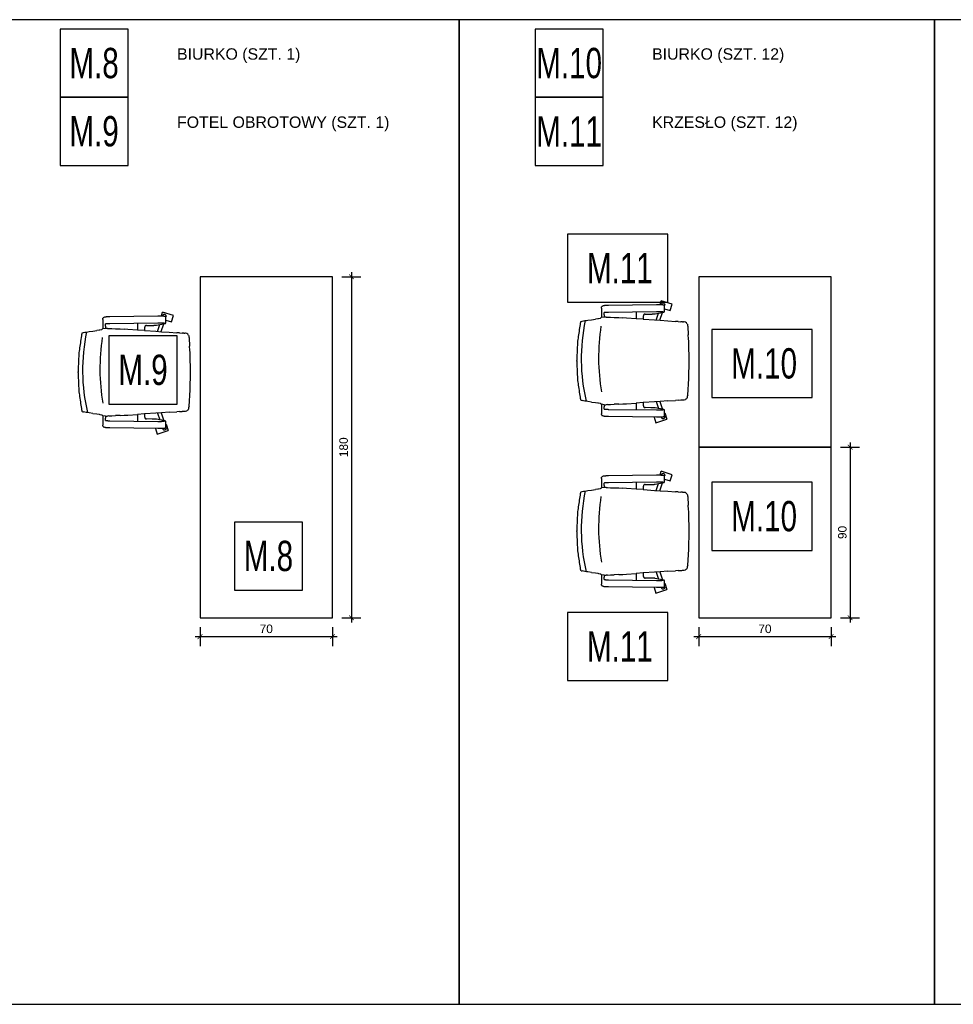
# Model space of a CAD drawing. Header units: millimetres. Extents: x 167273 to 188273, y -125105 to -88145.
# Tile 59 of 210: x 178232 to 178725, y -124317 to -123797. Entities that reach past the tile are written whole.
import ezdxf

# ---------------------------------------------------------------- set-up
doc = ezdxf.new("R2010")
doc.units = ezdxf.units.MM
doc.header["$PDMODE"] = 35
doc.header["$PDSIZE"] = 5
for name, color, linetype in [('!_zakres_wyposażenie', 80, 'Continuous'), ('a-op_text', 9, 'Continuous'), ('a-wymiary', 9, 'Continuous'), ('b-cienka', 9, 'Continuous'), ('c-meble', 5, 'Continuous'), ('WYMIAR_PODST', 161, 'Continuous')]:
    doc.layers.add(name, color=color, linetype=linetype)
doc.styles.add('PPAB_25', font='ARIAL.TTF', dxfattribs={"height": 4.5})
doc.styles.add('PPAB_50', font='romans.shx', dxfattribs={"width": 0.7, "height": 8})
doc.dimstyles.new('PPAB_25', dxfattribs={"dimscale": 0, "dimtxt": 4.5, "dimasz": 2.5, "dimexe": 5, "dimexo": 5, "dimgap": 1.8, "dimtad": 1, "dimdec": 0, "dimrnd": 0.5, "dimzin": 0, "dimdsep": 46, "dimtxsty": 'PPAB_25', "dimblk": 'ARCHTICK', "dimcen": 0.09, "dimdle": 2.5, "dimclrd": 9, "dimclre": 9, "dimclrt": 161, "dimadec": 0, "dimazin": 0, "dimtfac": 1, "dimtdec": 0, "dimtofl": 0, "dimtmove": 2, "dimatfit": 3, "dimldrblk": 'ARCHTICK', "dimfxl": 0, "dimtolj": 1, "dimtzin": 0, "dimarcsym": 0})

# ---------------------------------------------------------------- blocks, each defined once
blk = doc.blocks.new('chaise bureau dwg')
for p, q in [((-18.54, 29.73), (-17.58, 32.67)), ((-17.58, 32.67), (-11.87, 30.81)), ((-46.3, 22.96), (-46.3, 27.9)), ((-46.24, 28.59), (-46.22, 28.61)), ((-46.22, 28.61), (-46.21, 28.64)), ((-46.21, 28.64), (-46.19, 28.67)), ((-46.19, 28.67), (-46.18, 28.69)), ((-46.18, 28.69), (-46.17, 28.7)), ((-46.17, 28.7), (-46.15, 28.72)), ((-46.15, 28.72), (-46.14, 28.74)), ((-46.14, 28.74), (-46.11, 28.77)), ((-46.11, 28.77), (-46.09, 28.79)), ((-46.09, 28.79), (-46.06, 28.81)), ((-46.06, 28.81), (-46.03, 28.84)), ((-46.03, 28.84), (-45.99, 28.86)), ((-45.99, 28.86), (-45.95, 28.88)), ((-45.19, 29.22), (-45.95, 28.88)), ((-45.15, 29.23), (-45.19, 29.22)), ((-45.12, 29.25), (-45.15, 29.23)), ((-45.09, 29.26), (-45.12, 29.25)), ((-45.06, 29.27), (-45.09, 29.26)), ((-45.04, 29.27), (-45.06, 29.27)), ((-45.01, 29.28), (-45.04, 29.27)), ((-44.97, 29.29), (-45.01, 29.28)), ((-44.93, 29.29), (-44.97, 29.29)), ((-44.88, 29.3), (-44.93, 29.29)), ((-44.83, 29.3), (-44.88, 29.3)), ((-44.78, 29.31), (-44.83, 29.3)), ((-44.73, 29.32), (-44.78, 29.31)), ((-44.67, 29.32), (-44.73, 29.32)), ((-44.61, 29.33), (-44.67, 29.32)), ((-44.54, 29.33), (-44.61, 29.33)), ((-44.47, 29.34), (-44.54, 29.33)), ((-44.4, 29.34), (-44.47, 29.34)), ((-44.33, 29.35), (-44.4, 29.34)), ((-44.25, 29.35), (-44.33, 29.35)), ((-44.17, 29.36), (-44.25, 29.35)), ((-44.08, 29.36), (-44.17, 29.36)), ((-44, 29.37), (-44.08, 29.36)), ((-43.91, 29.37), (-44, 29.37)), ((-43.82, 29.37), (-43.91, 29.37)), ((-43.72, 29.38), (-43.82, 29.37)), ((-43.62, 29.38), (-43.72, 29.38)), ((-43.52, 29.39), (-43.62, 29.38)), ((-43.42, 29.39), (-43.52, 29.39)), ((-43.32, 29.39), (-43.42, 29.39)), ((-43.21, 29.39), (-43.32, 29.39)), ((-43.1, 29.4), (-43.21, 29.39)), ((-42.99, 29.4), (-43.1, 29.4)), ((-42.88, 29.4), (-42.99, 29.4)), ((-42.77, 29.4), (-42.88, 29.4)), ((-42.66, 29.4), (-42.77, 29.4)), ((-17.36, 29.74), (-42.66, 29.4)), ((-17.28, 29.74), (-17.36, 29.74)), ((-17.19, 29.74), (-17.28, 29.74)), ((-17.1, 29.74), (-17.19, 29.74)), ((-17.02, 29.74), (-17.1, 29.74)), ((-16.93, 29.75), (-17.02, 29.74)), ((-16.84, 29.75), (-16.93, 29.75)), ((-16.76, 29.75), (-16.84, 29.75)), ((-16.67, 29.75), (-16.76, 29.75)), ((-16.58, 29.75), (-16.67, 29.75)), ((-16.49, 29.75), (-16.58, 29.75)), ((-16.4, 29.75), (-16.49, 29.75)), ((-16.32, 29.75), (-16.4, 29.75)), ((-16.23, 29.74), (-16.32, 29.75)), ((-16.14, 29.74), (-16.23, 29.74)), ((-16.06, 29.74), (-16.14, 29.74)), ((-15.97, 29.74), (-16.06, 29.74)), ((-15.88, 29.74), (-15.97, 29.74)), ((-15.8, 29.74), (-15.88, 29.74)), ((-15.71, 29.74), (-15.8, 29.74)), ((-15.63, 29.74), (-15.71, 29.74)), ((-15.55, 29.74), (-15.63, 29.74)), ((-15.46, 29.74), (-15.55, 29.74)), ((-15.38, 29.73), (-15.46, 29.74)), ((-15.3, 29.73), (-15.38, 29.73)), ((-15.22, 29.73), (-15.3, 29.73)), ((-15.14, 29.73), (-15.22, 29.73)), ((-15.07, 29.73), (-15.14, 29.73)), ((-14.99, 29.72), (-15.07, 29.73)), ((-14.91, 29.72), (-14.99, 29.72)), ((-14.84, 29.72), (-14.91, 29.72)), ((-14.77, 29.72), (-14.84, 29.72)), ((-14.7, 29.71), (-14.77, 29.72)), ((-14.72, 29.71), (-14.6, 30.08)), ((-14.63, 29.71), (-14.7, 29.71)), ((-14.56, 29.71), (-14.63, 29.71)), ((-14.49, 29.7), (-14.56, 29.71)), ((-14.43, 29.7), (-14.49, 29.7)), ((-14.36, 29.7), (-14.43, 29.7)), ((-14.3, 29.69), (-14.36, 29.7)), ((-14.24, 29.69), (-14.3, 29.69)), ((-14.18, 29.69), (-14.24, 29.69)), ((-14.12, 29.68), (-14.18, 29.69)), ((-14.07, 29.68), (-14.12, 29.68)), ((-14.01, 29.68), (-14.07, 29.68)), ((-13.96, 29.67), (-14.01, 29.68)), ((-13.91, 29.67), (-13.96, 29.67)), ((-13.87, 29.66), (-13.91, 29.67)), ((-13.82, 29.66), (-13.87, 29.66)), ((-13.78, 29.66), (-13.82, 29.66)), ((-13.69, 29.65), (-13.78, 29.66)), ((-13.62, 29.64), (-13.69, 29.65)), ((-13.54, 29.63), (-13.62, 29.64)), ((-13.47, 29.61), (-13.54, 29.63)), ((-13.44, 29.61), (-13.47, 29.61)), ((-13.41, 29.6), (-13.44, 29.61)), ((-13.37, 29.58), (-13.41, 29.6)), ((-13.35, 29.58), (-13.37, 29.58)), ((-13.32, 29.57), (-13.35, 29.58)), ((-13.3, 29.56), (-13.32, 29.57)), ((-13.27, 29.55), (-13.3, 29.56)), ((-13.24, 29.53), (-13.27, 29.55)), ((-13.22, 29.52), (-13.24, 29.53)), ((-13.2, 29.51), (-13.22, 29.52)), ((-13.18, 29.49), (-13.2, 29.51)), ((-13.16, 29.48), (-13.18, 29.49)), ((-13.13, 29.46), (-13.16, 29.48)), ((-13.1, 29.43), (-13.13, 29.46)), ((-13.08, 29.4), (-13.1, 29.43)), ((-13.05, 29.36), (-13.08, 29.4)), ((-13.05, 26), (-13.08, 25.97)), ((-13.02, 29.32), (-13.05, 29.36)), ((-13.03, 26.03), (-13.05, 26)), ((-13.02, 26.05), (-13.03, 26.03)), ((-13.02, 29.33), (-12.96, 29.54)), ((-13, 29.29), (-13.02, 29.32)), ((-13.01, 26.08), (-13.02, 26.05)), ((-12.99, 26.1), (-13.01, 26.08)), ((-12.99, 29.27), (-13, 29.29)), ((-12.99, 29.26), (-12.99, 26.11)), ((-12.96, 27.48), (-12.99, 27.49)), ((-12.96, 27.48), (-11.87, 30.81)), ((-57, 20.84), (-57.15, 20.77)), ((-57, 20.84), (-57, 20.84)), ((-56.99, 20.84), (-57, 20.84)), ((-56.99, 20.84), (-56.54, 20.97)), ((-55.88, 21.1), (-56.54, 20.97)), ((-55.13, 21.23), (-55.88, 21.1)), ((-54.27, 21.35), (-55.13, 21.23)), ((-53.51, 21.48), (-54.27, 21.35)), ((-51.6, 21.74), (-53.51, 21.48)), ((-51.6, 21.74), (-49.49, 21.99)), ((-49.49, 21.99), (-48.33, 22.16)), ((-48.33, 22.16), (-47.86, 22.25)), ((-47.86, 22.25), (-47.1, 22.42)), ((-47.1, 22.42), (-46.92, 22.51)), ((-46.92, 22.51), (-46.77, 22.68)), ((-46.77, 22.68), (-46.6, 22.76)), ((-46.52, 22.85), (-46.6, 22.76)), ((-46.52, 22.85), (-46.3, 22.96)), ((-44.94, 23.14), (-46.3, 22.96)), ((-44.94, 23.14), (-44.94, 24.26)), ((-44.94, 23.14), (-43.86, 23.14)), ((-44.85, 25.47), (-44.79, 25.5)), ((-44.79, 25.5), (-44.78, 25.5)), ((-44.78, 25.5), (-44.77, 25.5)), ((-44.78, 25.5), (-44.78, 25.5)), ((-44.77, 25.5), (-44.75, 25.51)), ((-44.75, 25.51), (-44.72, 25.51)), ((-44.72, 25.51), (-44.69, 25.52)), ((-44.69, 25.52), (-44.66, 25.52)), ((-44.66, 25.52), (-44.62, 25.52)), ((-44.62, 25.52), (-44.57, 25.53)), ((-44.57, 25.53), (-44.53, 25.53)), ((-44.53, 25.53), (-44.47, 25.54)), ((-44.47, 25.54), (-44.42, 25.54)), ((-44.42, 25.54), (-44.36, 25.55)), ((-44.36, 25.55), (-44.3, 25.55)), ((-44.3, 25.55), (-44.23, 25.56)), ((-44.23, 25.56), (-44.17, 25.56)), ((-44.17, 25.56), (-44.09, 25.56)), ((-44.09, 25.56), (-44.02, 25.57)), ((-44.02, 25.57), (-43.94, 25.57)), ((-43.94, 25.57), (-43.86, 25.58)), ((-43.86, 25.58), (-43.78, 25.58)), ((-43.11, 23.1), (-43.86, 23.14)), ((-43.78, 25.58), (-43.7, 25.58)), ((-43.7, 25.58), (-43.61, 25.59)), ((-43.61, 25.59), (-43.52, 25.59)), ((-43.52, 25.59), (-43.43, 25.59)), ((-43.43, 25.59), (-43.34, 25.59)), ((-43.34, 25.59), (-43.24, 25.6)), ((-43.24, 25.6), (-43.15, 25.6)), ((-43.15, 25.6), (-43.05, 25.6)), ((-43.11, 23.1), (-41.64, 23.02)), ((-43.05, 25.6), (-42.95, 25.6)), ((-42.95, 25.6), (-42.85, 25.6)), ((-42.85, 25.6), (-42.74, 25.61)), ((-42.74, 25.61), (-42.64, 25.61)), ((-42.64, 25.61), (-17.35, 25.94)), ((-41.64, 23.02), (-39.64, 22.93)), ((-37.26, 22.89), (-39.64, 22.93)), ((-37.12, 22.89), (-37.26, 22.89)), ((-37.12, 22.89), (-35.13, 22.76)), ((-35.13, 22.76), (-33.14, 22.62)), ((-33.14, 22.62), (-27.96, 22.27)), ((-27.96, 22.26), (-27.96, 25.8)), ((-24.25, 22.01), (-27.96, 22.26)), ((-24.25, 23.67), (-24.24, 23.72)), ((-24.25, 22.01), (-24.25, 23.67)), ((-24.25, 22.01), (-24.18, 22.01)), ((-24.24, 23.77), (-24.23, 23.82)), ((-24.24, 23.72), (-24.24, 23.77)), ((-24.23, 23.87), (-24.22, 23.92)), ((-24.23, 23.82), (-24.23, 23.87)), ((-24.22, 23.92), (-24.2, 23.97)), ((-24.2, 23.97), (-24.19, 24.01)), ((-24.19, 24.01), (-24.17, 24.06)), ((-18.25, 21.6), (-24.18, 22.01)), ((-24.17, 24.06), (-24.15, 24.11)), ((-24.15, 24.11), (-24.13, 24.15)), ((-24.13, 24.15), (-24.11, 24.19)), ((-24.11, 24.19), (-24.08, 24.24)), ((-24.08, 24.24), (-24.05, 24.28)), ((-24.05, 24.28), (-24.02, 24.32)), ((-24.02, 24.32), (-23.99, 24.35)), ((-23.99, 24.35), (-23.96, 24.39)), ((-23.96, 24.39), (-23.92, 24.42)), ((-23.92, 24.42), (-23.89, 24.46)), ((-23.89, 24.46), (-23.85, 24.49)), ((-23.85, 24.49), (-23.81, 24.52)), ((-23.81, 24.52), (-23.77, 24.54)), ((-23.77, 24.54), (-23.73, 24.57)), ((-23.73, 24.57), (-23.69, 24.59)), ((-23.69, 24.59), (-23.65, 24.61)), ((-23.65, 24.61), (-23.6, 24.63)), ((-23.6, 24.63), (-23.56, 24.64)), ((-23.56, 24.64), (-23.51, 24.66)), ((-23.51, 24.66), (-23.47, 24.67)), ((-23.47, 24.67), (-23.42, 24.68)), ((-23.42, 24.68), (-23.38, 24.68)), ((-23.38, 24.68), (-23.33, 24.69)), ((-23.33, 24.69), (-23.29, 24.69)), ((-20.35, 24.73), (-23.29, 24.69)), ((-20.25, 24.73), (-20.35, 24.73)), ((-20.15, 24.73), (-20.25, 24.73)), ((-20.05, 24.73), (-20.15, 24.73)), ((-19.96, 24.73), (-20.05, 24.73)), ((-19.86, 24.74), (-19.96, 24.73)), ((-19.77, 24.74), (-19.86, 24.74)), ((-19.67, 24.74), (-19.77, 24.74)), ((-19.58, 24.74), (-19.67, 24.74)), ((-19.49, 24.75), (-19.58, 24.74)), ((-19.4, 24.75), (-19.49, 24.75)), ((-19.32, 24.75), (-19.4, 24.75)), ((-19.23, 24.76), (-19.32, 24.75)), ((-19.15, 24.76), (-19.23, 24.76)), ((-19.07, 24.76), (-19.15, 24.76)), ((-18.99, 24.77), (-19.07, 24.76)), ((-18.91, 24.77), (-18.99, 24.77)), ((-18.84, 24.77), (-18.91, 24.77)), ((-18.77, 24.78), (-18.84, 24.77)), ((-18.7, 24.78), (-18.77, 24.78)), ((-18.63, 24.79), (-18.7, 24.78)), ((-18.57, 24.79), (-18.63, 24.79)), ((-18.51, 24.8), (-18.57, 24.79)), ((-18.45, 24.8), (-18.51, 24.8)), ((-18.39, 24.81), (-18.45, 24.8)), ((-18.34, 24.81), (-18.39, 24.81)), ((-18.28, 24.82), (-18.34, 24.81)), ((-18.23, 24.82), (-18.28, 24.82)), ((-15.27, 21.4), (-18.25, 21.6)), ((-18.19, 24.83), (-18.23, 24.82)), ((-18.14, 24.83), (-18.19, 24.83)), ((-18.1, 24.84), (-18.14, 24.83)), ((-18.02, 24.85), (-18.1, 24.84)), ((-13.48, 25.76), (-18.02, 24.85)), ((-17.45, 21.55), (-16.23, 25.21)), ((-17.35, 25.94), (-17.2, 25.95)), ((-17.2, 25.95), (-17.04, 25.95)), ((-17.04, 25.95), (-16.89, 25.95)), ((-16.89, 25.95), (-16.74, 25.95)), ((-16.74, 25.95), (-16.58, 25.95)), ((-16.58, 25.95), (-16.43, 25.95)), ((-16.43, 25.95), (-16.27, 25.95)), ((-16.27, 25.95), (-16.12, 25.95)), ((-16.12, 25.95), (-15.97, 25.95)), ((-15.97, 25.95), (-15.81, 25.94)), ((-15.81, 25.94), (-15.67, 25.94)), ((-15.67, 25.94), (-15.52, 25.94)), ((-15.52, 25.94), (-15.38, 25.94)), ((-15.52, 21.42), (-14.19, 25.62)), ((-15.52, 21.41), (-15.52, 21.41)), ((-15.38, 25.94), (-15.24, 25.93)), ((-11.3, 21.13), (-15.27, 21.4)), ((-15.24, 25.93), (-15.1, 25.93)), ((-15.1, 25.93), (-14.97, 25.93)), ((-14.97, 25.93), (-14.84, 25.92)), ((-14.84, 25.92), (-14.71, 25.92)), ((-14.71, 25.92), (-14.65, 25.91)), ((-14.65, 25.91), (-14.6, 25.91)), ((-14.6, 25.91), (-14.54, 25.91)), ((-14.54, 25.91), (-14.48, 25.91)), ((-14.48, 25.91), (-14.43, 25.9)), ((-14.43, 25.9), (-14.37, 25.9)), ((-14.37, 25.9), (-14.32, 25.9)), ((-14.32, 25.9), (-14.27, 25.89)), ((-14.27, 25.89), (-14.22, 25.89)), ((-14.22, 25.89), (-14.18, 25.89)), ((-14.18, 25.89), (-14.13, 25.89)), ((-14.13, 25.89), (-14.09, 25.88)), ((-14.09, 25.88), (-14.05, 25.88)), ((-14.05, 25.88), (-14.01, 25.88)), ((-14.01, 25.88), (-13.97, 25.87)), ((-13.97, 25.87), (-13.93, 25.87)), ((-13.93, 25.87), (-13.9, 25.87)), ((-13.9, 25.87), (-13.87, 25.86)), ((-13.87, 25.86), (-13.84, 25.86)), ((-13.84, 25.86), (-13.81, 25.86)), ((-13.81, 25.86), (-13.78, 25.85)), ((-13.78, 25.85), (-13.76, 25.85)), ((-13.76, 25.85), (-13.74, 25.85)), ((-13.74, 25.85), (-13.72, 25.84)), ((-13.72, 25.84), (-13.71, 25.84)), ((-13.71, 25.84), (-13.7, 25.84)), ((-13.7, 25.84), (-13.69, 25.84)), ((-13.69, 25.84), (-13.69, 25.84)), ((-13.41, 25.77), (-13.48, 25.76)), ((-13.37, 25.78), (-13.41, 25.77)), ((-13.35, 25.79), (-13.37, 25.78)), ((-13.33, 25.8), (-13.35, 25.79)), ((-13.3, 25.81), (-13.33, 25.8)), ((-13.28, 25.82), (-13.3, 25.81)), ((-13.24, 25.84), (-13.28, 25.82)), ((-13.23, 25.85), (-13.24, 25.84)), ((-13.21, 25.86), (-13.23, 25.85)), ((-13.18, 25.87), (-13.21, 25.86)), ((-13.16, 25.89), (-13.18, 25.87)), ((-13.14, 25.91), (-13.16, 25.89)), ((-13.11, 25.94), (-13.14, 25.91)), ((-13.08, 25.97), (-13.11, 25.94)), ((-11.3, 21.13), (-7.3, 20.86)), ((-5.8, 20.75), (-7.3, 20.86)), ((-57.49, 19.19), (-57.5, 19.15)), ((-57.48, 19.28), (-57.49, 19.24)), ((-57.49, 19.24), (-57.49, 19.19)), ((-57.47, 19.32), (-57.48, 19.28)), ((-57.46, 19.41), (-57.47, 19.37)), ((-57.47, 19.37), (-57.47, 19.32)), ((-57.45, 19.45), (-57.46, 19.41)), ((-57.44, 19.54), (-57.45, 19.5)), ((-57.45, 19.5), (-57.45, 19.45)), ((-57.43, 19.58), (-57.44, 19.54)), ((-57.42, 19.66), (-57.43, 19.62)), ((-57.43, 19.62), (-57.43, 19.58)), ((-57.41, 19.71), (-57.42, 19.66)), ((-57.4, 19.79), (-57.41, 19.75)), ((-57.41, 19.75), (-57.41, 19.71)), ((-57.39, 19.83), (-57.4, 19.79)), ((-57.38, 19.9), (-57.39, 19.86)), ((-57.39, 19.86), (-57.39, 19.83)), ((-57.37, 19.94), (-57.38, 19.9)), ((-57.36, 20.01), (-57.37, 19.98)), ((-57.37, 19.98), (-57.37, 19.94)), ((-57.35, 20.09), (-57.36, 20.05)), ((-57.36, 20.05), (-57.36, 20.01)), ((-57.34, 20.12), (-57.35, 20.09)), ((-57.3, 20.3), (-57.31, 20.27)), ((-57.29, 20.37), (-57.3, 20.33)), ((-57.3, 20.33), (-57.3, 20.3)), ((-57.28, 20.4), (-57.29, 20.37)), ((-57.27, 20.43), (-57.28, 20.4)), ((-57.26, 20.48), (-57.27, 20.45)), ((-57.27, 20.45), (-57.27, 20.43)), ((-57.25, 20.51), (-57.26, 20.48)), ((-57.24, 20.53), (-57.25, 20.51)), ((-57.23, 20.58), (-57.24, 20.56)), ((-57.24, 20.56), (-57.24, 20.53)), ((-57.22, 20.6), (-57.23, 20.58)), ((-57.21, 20.64), (-57.22, 20.62)), ((-57.22, 20.62), (-57.22, 20.6)), ((-57.2, 20.66), (-57.21, 20.64)), ((-57.19, 20.69), (-57.2, 20.68)), ((-57.2, 20.68), (-57.2, 20.66)), ((-57.18, 20.72), (-57.19, 20.71)), ((-57.19, 20.71), (-57.19, 20.69)), ((-57.17, 20.74), (-57.18, 20.73)), ((-57.18, 20.73), (-57.18, 20.72)), ((-57.16, 20.75), (-57.17, 20.74)), ((-57.15, 20.76), (-57.16, 20.75)), ((-57.16, 20.75), (-57.16, 20.75)), ((-57.15, 20.77), (-57.15, 20.76)), ((-57.15, 20.76), (-57.15, 20.76)), ((-5.8, 20.75), (-4.43, 20.66)), ((-4.43, 20.66), (-4.32, 20.65)), ((-4.32, 20.65), (-4.2, 20.65)), ((-4.2, 20.65), (-3.97, 20.63)), ((-3.97, 20.63), (-3.52, 20.6)), ((-3.52, 20.6), (-2.73, 20.55)), ((-2.73, 20.55), (-2.02, 20.42)), ((-1.4, 20.02), (-2.02, 20.42)), ((-1.23, 19.78), (-1.4, 20.02)), ((-1, 19.46), (-1.23, 19.78)), ((-0.96, 19.31), (-1, 19.46)), ((-0.94, 19.32), (-0.84, 18.75)), ((-0.84, 18.75), (-0.84, 18.67)), ((-0.84, 18.67), (-0.83, 18.59)), ((-0.83, 18.59), (-0.82, 18.43)), ((-0.8, 18.12), (-0.82, 18.43)), ((-0.8, 18.12), (-0.21, 9.39)), ((-0.21, 9.39), (0, 0)), ((0, 0), (-0.21, -9.39)), ((-0.21, -9.39), (-0.26, -10.48)), ((-0.8, -18.12), (-0.51, -13.75)), ((-0.32, -11.57), (-0.51, -13.75)), ((-0.26, -10.48), (-0.32, -11.57)), ((-57.5, -19.15), (-57.49, -19.19)), ((-57.49, -19.19), (-57.49, -19.24)), ((-57.49, -19.24), (-57.48, -19.28)), ((-57.48, -19.28), (-57.47, -19.32)), ((-57.47, -19.32), (-57.47, -19.37)), ((-57.47, -19.37), (-57.46, -19.41)), ((-57.46, -19.41), (-57.45, -19.45)), ((-57.45, -19.45), (-57.45, -19.5)), ((-57.45, -19.5), (-57.44, -19.54)), ((-57.44, -19.54), (-57.43, -19.58)), ((-57.43, -19.58), (-57.43, -19.62)), ((-57.43, -19.62), (-57.42, -19.66)), ((-57.42, -19.66), (-57.41, -19.71)), ((-57.41, -19.71), (-57.41, -19.75)), ((-57.41, -19.75), (-57.4, -19.79)), ((-57.4, -19.79), (-57.39, -19.83)), ((-57.39, -19.83), (-57.39, -19.86)), ((-57.39, -19.86), (-57.38, -19.9)), ((-57.38, -19.9), (-57.37, -19.94)), ((-57.37, -19.94), (-57.37, -19.98)), ((-57.37, -19.98), (-57.36, -20.01)), ((-57.36, -20.01), (-57.36, -20.05)), ((-57.36, -20.05), (-57.35, -20.09)), ((-57.35, -20.09), (-57.34, -20.12)), ((-57.31, -20.27), (-57.3, -20.3)), ((-57.3, -20.3), (-57.3, -20.33)), ((-57.3, -20.33), (-57.29, -20.37)), ((-57.29, -20.37), (-57.28, -20.4)), ((-57.28, -20.4), (-57.27, -20.43)), ((-57.27, -20.43), (-57.27, -20.46)), ((-57.27, -20.46), (-57.26, -20.48)), ((-57.26, -20.48), (-57.25, -20.51)), ((-57.25, -20.51), (-57.24, -20.53)), ((-57.24, -20.53), (-57.24, -20.56)), ((-57.24, -20.56), (-57.23, -20.58)), ((-57.23, -20.58), (-57.22, -20.6)), ((-57.22, -20.6), (-57.22, -20.62)), ((-57.22, -20.62), (-57.21, -20.64)), ((-57.21, -20.64), (-57.2, -20.66)), ((-57.2, -20.66), (-57.2, -20.68)), ((-57.2, -20.68), (-57.19, -20.69)), ((-57.19, -20.69), (-57.19, -20.71)), ((-57.19, -20.71), (-57.18, -20.72)), ((-57.18, -20.72), (-57.18, -20.73)), ((-57.18, -20.73), (-57.17, -20.74)), ((-57.17, -20.74), (-57.16, -20.75)), ((-57.16, -20.75), (-57.15, -20.76)), ((-57.16, -20.75), (-57.16, -20.75)), ((-57.15, -20.76), (-57.15, -20.77)), ((-57.15, -20.76), (-57.15, -20.76)), ((-57.15, -20.77), (-57, -20.84)), ((-5.8, -20.75), (-7.3, -20.86)), ((-5.8, -20.75), (-4.43, -20.66)), ((-3.52, -20.6), (-4.43, -20.66)), ((-3.52, -20.6), (-3.12, -20.58)), ((-3.12, -20.58), (-2.93, -20.56)), ((-2.83, -20.56), (-2.93, -20.56)), ((-2.73, -20.55), (-2.83, -20.56)), ((-2.02, -20.42), (-2.73, -20.55)), ((-1.4, -20.02), (-2.02, -20.42)), ((-1.23, -19.78), (-1.4, -20.02)), ((-1, -19.46), (-1.23, -19.78)), ((-1, -19.46), (-0.96, -19.31)), ((-0.96, -19.31), (-0.84, -18.75)), ((-0.84, -18.75), (-0.8, -18.12)), ((-57, -20.84), (-56.54, -20.97)), ((-56.54, -20.97), (-55.88, -21.1)), ((-55.88, -21.1), (-55.13, -21.23)), ((-55.13, -21.23), (-54.27, -21.35)), ((-54.27, -21.35), (-53.51, -21.48)), ((-53.51, -21.48), (-51.6, -21.74)), ((-51.6, -21.74), (-49.49, -21.99)), ((-48.33, -22.16), (-49.49, -21.99)), ((-47.86, -22.25), (-48.33, -22.16)), ((-47.1, -22.42), (-47.86, -22.25)), ((-46.92, -22.51), (-47.1, -22.42)), ((-46.77, -22.68), (-46.92, -22.51)), ((-46.6, -22.76), (-46.77, -22.68)), ((-46.6, -22.76), (-46.52, -22.85)), ((-46.3, -22.96), (-46.52, -22.85)), ((-44.94, -23.14), (-46.3, -22.96)), ((-46.3, -27.9), (-46.3, -22.96)), ((-44.94, -24.26), (-44.94, -23.14)), ((-43.86, -23.14), (-44.94, -23.14)), ((-44.79, -25.5), (-44.85, -25.47)), ((-44.78, -25.5), (-44.79, -25.5)), ((-44.78, -25.5), (-44.78, -25.5)), ((-44.77, -25.5), (-44.78, -25.5)), ((-44.75, -25.51), (-44.77, -25.5)), ((-44.72, -25.51), (-44.75, -25.51)), ((-44.69, -25.52), (-44.72, -25.51)), ((-44.66, -25.52), (-44.69, -25.52)), ((-44.62, -25.52), (-44.66, -25.52)), ((-44.57, -25.53), (-44.62, -25.52)), ((-44.53, -25.53), (-44.57, -25.53)), ((-44.47, -25.54), (-44.53, -25.53)), ((-44.42, -25.54), (-44.47, -25.54)), ((-44.36, -25.55), (-44.42, -25.54)), ((-44.3, -25.55), (-44.36, -25.55)), ((-44.23, -25.56), (-44.3, -25.55)), ((-44.17, -25.56), (-44.23, -25.56)), ((-44.09, -25.56), (-44.17, -25.56)), ((-44.02, -25.57), (-44.09, -25.56)), ((-43.94, -25.57), (-44.02, -25.57)), ((-43.86, -25.58), (-43.94, -25.57)), ((-43.86, -23.14), (-43.11, -23.1)), ((-43.78, -25.58), (-43.86, -25.58)), ((-43.7, -25.58), (-43.78, -25.58)), ((-43.61, -25.59), (-43.7, -25.58)), ((-43.52, -25.59), (-43.61, -25.59)), ((-43.43, -25.59), (-43.52, -25.59)), ((-43.34, -25.59), (-43.43, -25.59)), ((-43.24, -25.6), (-43.34, -25.59)), ((-43.15, -25.6), (-43.24, -25.6)), ((-43.05, -25.6), (-43.15, -25.6)), ((-43.11, -23.1), (-41.64, -23.02)), ((-42.95, -25.6), (-43.05, -25.6)), ((-42.85, -25.6), (-42.95, -25.6)), ((-42.74, -25.61), (-42.85, -25.6)), ((-42.64, -25.61), (-42.74, -25.61)), ((-17.35, -25.94), (-42.64, -25.61)), ((-41.64, -23.02), (-39.64, -22.93)), ((-39.64, -22.93), (-37.26, -22.89)), ((-37.26, -22.89), (-37.12, -22.89)), ((-37.12, -22.89), (-35.13, -22.76)), ((-33.14, -22.62), (-35.13, -22.76)), ((-27.96, -22.27), (-33.14, -22.62)), ((-24.25, -22.01), (-27.96, -22.26)), ((-27.96, -25.8), (-27.96, -22.26)), ((-24.25, -23.67), (-24.25, -22.01)), ((-24.25, -22.01), (-24.18, -22.01)), ((-24.24, -23.72), (-24.25, -23.67)), ((-24.24, -23.77), (-24.24, -23.72)), ((-24.23, -23.82), (-24.24, -23.77)), ((-24.23, -23.87), (-24.23, -23.82)), ((-24.22, -23.92), (-24.23, -23.87)), ((-24.2, -23.97), (-24.22, -23.92)), ((-24.19, -24.01), (-24.2, -23.97)), ((-24.17, -24.06), (-24.19, -24.01)), ((-24.18, -22.01), (-18.25, -21.6)), ((-24.15, -24.11), (-24.17, -24.06)), ((-24.13, -24.15), (-24.15, -24.11)), ((-24.11, -24.19), (-24.13, -24.15)), ((-24.08, -24.24), (-24.11, -24.19)), ((-24.05, -24.28), (-24.08, -24.24)), ((-24.02, -24.32), (-24.05, -24.28)), ((-23.99, -24.35), (-24.02, -24.32)), ((-23.96, -24.39), (-23.99, -24.35)), ((-23.92, -24.42), (-23.96, -24.39)), ((-23.89, -24.46), (-23.92, -24.42)), ((-23.85, -24.49), (-23.89, -24.46)), ((-23.81, -24.52), (-23.85, -24.49)), ((-23.77, -24.54), (-23.81, -24.52)), ((-23.73, -24.57), (-23.77, -24.54)), ((-23.69, -24.59), (-23.73, -24.57)), ((-23.65, -24.61), (-23.69, -24.59)), ((-23.6, -24.63), (-23.65, -24.61)), ((-23.56, -24.64), (-23.6, -24.63)), ((-23.51, -24.66), (-23.56, -24.64)), ((-23.47, -24.67), (-23.51, -24.66)), ((-23.42, -24.68), (-23.47, -24.67)), ((-23.38, -24.68), (-23.42, -24.68)), ((-23.33, -24.69), (-23.38, -24.68)), ((-23.29, -24.69), (-23.33, -24.69)), ((-23.29, -24.69), (-20.35, -24.73)), ((-20.35, -24.73), (-20.25, -24.73)), ((-20.25, -24.73), (-20.15, -24.73)), ((-20.15, -24.73), (-20.05, -24.73)), ((-20.05, -24.73), (-19.96, -24.73)), ((-19.96, -24.73), (-19.86, -24.74)), ((-19.86, -24.74), (-19.77, -24.74)), ((-19.77, -24.74), (-19.67, -24.74)), ((-19.67, -24.74), (-19.58, -24.74)), ((-19.58, -24.74), (-19.49, -24.75)), ((-19.49, -24.75), (-19.4, -24.75)), ((-19.4, -24.75), (-19.32, -24.75)), ((-19.32, -24.75), (-19.23, -24.76)), ((-19.23, -24.76), (-19.15, -24.76)), ((-19.15, -24.76), (-19.07, -24.76)), ((-19.07, -24.76), (-18.99, -24.77)), ((-18.99, -24.77), (-18.91, -24.77)), ((-18.91, -24.77), (-18.84, -24.77)), ((-18.84, -24.77), (-18.77, -24.78)), ((-18.77, -24.78), (-18.7, -24.78)), ((-18.7, -24.78), (-18.63, -24.79)), ((-18.63, -24.79), (-18.57, -24.79)), ((-18.57, -24.79), (-18.51, -24.8)), ((-18.51, -24.8), (-18.45, -24.8)), ((-18.45, -24.8), (-18.39, -24.81)), ((-18.39, -24.81), (-18.34, -24.81)), ((-18.34, -24.81), (-18.28, -24.82)), ((-18.28, -24.82), (-18.23, -24.82)), ((-18.25, -21.6), (-15.27, -21.4)), ((-18.23, -24.82), (-18.19, -24.83)), ((-18.19, -24.83), (-18.14, -24.83)), ((-18.14, -24.83), (-18.1, -24.84)), ((-18.1, -24.84), (-18.02, -24.85)), ((-18.02, -24.85), (-13.48, -25.76)), ((-17.45, -21.55), (-16.23, -25.21)), ((-17.2, -25.95), (-17.35, -25.94)), ((-17.04, -25.95), (-17.2, -25.95)), ((-16.89, -25.95), (-17.04, -25.95)), ((-16.74, -25.95), (-16.89, -25.95)), ((-16.58, -25.95), (-16.74, -25.95)), ((-16.43, -25.95), (-16.58, -25.95)), ((-16.27, -25.95), (-16.43, -25.95)), ((-16.12, -25.95), (-16.27, -25.95)), ((-15.97, -25.95), (-16.12, -25.95)), ((-15.81, -25.94), (-15.97, -25.95)), ((-15.67, -25.94), (-15.81, -25.94)), ((-15.52, -25.94), (-15.67, -25.94)), ((-15.52, -21.41), (-15.52, -21.41)), ((-15.52, -21.42), (-14.19, -25.62)), ((-15.38, -25.94), (-15.52, -25.94)), ((-15.24, -25.93), (-15.38, -25.94)), ((-15.27, -21.4), (-11.3, -21.13)), ((-15.1, -25.93), (-15.24, -25.93)), ((-14.97, -25.93), (-15.1, -25.93)), ((-14.84, -25.92), (-14.97, -25.93)), ((-14.71, -25.92), (-14.84, -25.92)), ((-14.6, -25.91), (-14.71, -25.92)), ((-14.54, -25.91), (-14.6, -25.91)), ((-14.48, -25.91), (-14.54, -25.91)), ((-14.43, -25.9), (-14.48, -25.91)), ((-14.37, -25.9), (-14.43, -25.9)), ((-14.32, -25.9), (-14.37, -25.9)), ((-14.27, -25.89), (-14.32, -25.9)), ((-14.22, -25.89), (-14.27, -25.89)), ((-14.18, -25.89), (-14.22, -25.89)), ((-14.13, -25.89), (-14.18, -25.89)), ((-14.09, -25.88), (-14.13, -25.89)), ((-14.05, -25.88), (-14.09, -25.88)), ((-14.01, -25.88), (-14.05, -25.88)), ((-13.97, -25.87), (-14.01, -25.88)), ((-13.93, -25.87), (-13.97, -25.87)), ((-13.9, -25.87), (-13.93, -25.87)), ((-13.87, -25.86), (-13.9, -25.87)), ((-13.84, -25.86), (-13.87, -25.86)), ((-13.81, -25.86), (-13.84, -25.86)), ((-13.78, -25.85), (-13.81, -25.86)), ((-13.76, -25.85), (-13.78, -25.85)), ((-13.74, -25.85), (-13.76, -25.85)), ((-13.72, -25.84), (-13.74, -25.85)), ((-13.71, -25.84), (-13.72, -25.84)), ((-13.7, -25.84), (-13.71, -25.84)), ((-13.69, -25.84), (-13.7, -25.84)), ((-13.69, -25.84), (-13.69, -25.84)), ((-13.48, -25.76), (-13.41, -25.77)), ((-13.41, -25.77), (-13.37, -25.78)), ((-13.37, -25.78), (-13.35, -25.79)), ((-13.35, -25.79), (-13.33, -25.8)), ((-13.33, -25.8), (-13.3, -25.81)), ((-13.3, -25.81), (-13.28, -25.82)), ((-13.28, -25.82), (-13.24, -25.84)), ((-13.24, -25.84), (-13.23, -25.85)), ((-13.23, -25.85), (-13.21, -25.86)), ((-13.21, -25.86), (-13.18, -25.87)), ((-13.18, -25.87), (-13.16, -25.89)), ((-13.16, -25.89), (-13.14, -25.91)), ((-13.14, -25.91), (-13.11, -25.94)), ((-13.11, -25.94), (-13.08, -25.97)), ((-13.08, -25.97), (-13.05, -26)), ((-11.3, -21.13), (-7.3, -20.86)), ((-46.22, -28.61), (-46.24, -28.59)), ((-46.21, -28.64), (-46.22, -28.61)), ((-46.19, -28.67), (-46.21, -28.64)), ((-46.18, -28.69), (-46.19, -28.67)), ((-46.17, -28.7), (-46.18, -28.69)), ((-46.15, -28.72), (-46.17, -28.7)), ((-46.14, -28.74), (-46.15, -28.72)), ((-46.11, -28.77), (-46.14, -28.74)), ((-46.09, -28.79), (-46.11, -28.77)), ((-46.06, -28.81), (-46.09, -28.79)), ((-46.03, -28.84), (-46.06, -28.81)), ((-45.99, -28.86), (-46.03, -28.84)), ((-45.95, -28.88), (-45.99, -28.86)), ((-45.95, -28.88), (-45.19, -29.22)), ((-45.19, -29.22), (-45.15, -29.23)), ((-45.15, -29.23), (-45.12, -29.24)), ((-45.12, -29.24), (-45.09, -29.25)), ((-45.09, -29.25), (-45.07, -29.26)), ((-45.07, -29.26), (-45.02, -29.27)), ((-45.02, -29.27), (-44.98, -29.28)), ((-44.98, -29.28), (-44.88, -29.3)), ((-44.88, -29.3), (-44.83, -29.3)), ((-44.83, -29.3), (-44.78, -29.31)), ((-44.78, -29.31), (-44.73, -29.32)), ((-44.73, -29.32), (-44.67, -29.32)), ((-44.67, -29.32), (-44.61, -29.33)), ((-44.61, -29.33), (-44.54, -29.33)), ((-44.54, -29.33), (-44.47, -29.34)), ((-44.47, -29.34), (-44.4, -29.34)), ((-44.4, -29.34), (-44.33, -29.35)), ((-44.33, -29.35), (-44.25, -29.35)), ((-44.25, -29.35), (-44.17, -29.36)), ((-44.17, -29.36), (-44.08, -29.36)), ((-44.08, -29.36), (-44, -29.37)), ((-44, -29.37), (-43.91, -29.37)), ((-43.91, -29.37), (-43.82, -29.37)), ((-43.82, -29.37), (-43.72, -29.38)), ((-43.72, -29.38), (-43.62, -29.38)), ((-43.62, -29.38), (-43.52, -29.39)), ((-43.52, -29.39), (-43.42, -29.39)), ((-43.42, -29.39), (-43.32, -29.39)), ((-43.32, -29.39), (-43.21, -29.39)), ((-43.21, -29.39), (-43.1, -29.4)), ((-43.1, -29.4), (-42.99, -29.4)), ((-42.99, -29.4), (-42.88, -29.4)), ((-42.88, -29.4), (-42.77, -29.4)), ((-42.77, -29.4), (-42.66, -29.4)), ((-42.66, -29.4), (-17.36, -29.74)), ((-17.36, -29.74), (-17.28, -29.74)), ((-17.28, -29.74), (-17.19, -29.74)), ((-17.19, -29.74), (-17.1, -29.74)), ((-17.1, -29.74), (-17.02, -29.74)), ((-17.02, -29.74), (-16.93, -29.75)), ((-16.93, -29.75), (-16.84, -29.75)), ((-16.84, -29.75), (-16.76, -29.75)), ((-16.76, -29.75), (-16.67, -29.75)), ((-16.67, -29.75), (-16.58, -29.75)), ((-16.58, -29.75), (-16.49, -29.75)), ((-16.49, -29.75), (-16.4, -29.75)), ((-16.4, -29.75), (-16.32, -29.75)), ((-16.32, -29.75), (-16.23, -29.74)), ((-16.23, -29.74), (-16.14, -29.74)), ((-16.14, -29.74), (-16.06, -29.74)), ((-16.06, -29.74), (-15.97, -29.74)), ((-15.97, -29.74), (-15.88, -29.74)), ((-15.88, -29.74), (-15.8, -29.74)), ((-15.8, -29.74), (-15.71, -29.74)), ((-15.71, -29.74), (-15.63, -29.74)), ((-15.63, -29.74), (-15.55, -29.74)), ((-15.55, -29.74), (-15.46, -29.74)), ((-15.46, -29.74), (-15.38, -29.73)), ((-15.38, -29.73), (-15.3, -29.73)), ((-15.38, -29.73), (-14.73, -31.74)), ((-15.3, -29.73), (-15.22, -29.73)), ((-15.22, -29.73), (-15.14, -29.73)), ((-15.14, -29.73), (-15.07, -29.73)), ((-15.07, -29.73), (-14.99, -29.72)), ((-14.99, -29.72), (-14.91, -29.72)), ((-14.91, -29.72), (-14.84, -29.72)), ((-14.84, -29.72), (-14.77, -29.72)), ((-14.77, -29.72), (-14.7, -29.71)), ((-9.02, -29.88), (-14.73, -31.74)), ((-14.72, -29.71), (-14.6, -30.08)), ((-14.7, -29.71), (-14.63, -29.71)), ((-14.63, -29.71), (-14.56, -29.71)), ((-14.56, -29.71), (-14.49, -29.7)), ((-14.49, -29.7), (-14.42, -29.7)), ((-14.42, -29.7), (-14.36, -29.7)), ((-14.36, -29.7), (-14.3, -29.69)), ((-14.3, -29.69), (-14.24, -29.69)), ((-14.24, -29.69), (-14.18, -29.69)), ((-14.18, -29.69), (-14.12, -29.68)), ((-14.12, -29.68), (-14.07, -29.68)), ((-14.07, -29.68), (-14.01, -29.68)), ((-14.01, -29.68), (-13.96, -29.67)), ((-13.96, -29.67), (-13.91, -29.67)), ((-13.91, -29.67), (-13.87, -29.66)), ((-13.87, -29.66), (-13.82, -29.66)), ((-13.82, -29.66), (-13.78, -29.66)), ((-13.78, -29.66), (-13.74, -29.65)), ((-13.74, -29.65), (-13.7, -29.65)), ((-13.7, -29.65), (-13.62, -29.64)), ((-13.62, -29.64), (-13.55, -29.63)), ((-13.55, -29.63), (-13.48, -29.62)), ((-13.48, -29.62), (-13.44, -29.61)), ((-13.44, -29.61), (-13.41, -29.6)), ((-13.41, -29.6), (-13.37, -29.58)), ((-13.37, -29.58), (-13.32, -29.57)), ((-13.32, -29.57), (-13.3, -29.56)), ((-13.3, -29.56), (-13.27, -29.55)), ((-13.27, -29.55), (-13.24, -29.53)), ((-13.24, -29.53), (-13.22, -29.52)), ((-13.22, -29.52), (-13.2, -29.51)), ((-13.2, -29.51), (-13.18, -29.49)), ((-13.18, -29.49), (-13.16, -29.48)), ((-13.16, -29.48), (-13.13, -29.46)), ((-13.13, -29.46), (-13.1, -29.43)), ((-13.1, -29.43), (-13.08, -29.4)), ((-13.08, -29.4), (-13.05, -29.36)), ((-13.05, -26), (-13.03, -26.03)), ((-13.05, -29.36), (-13.02, -29.32)), ((-13.03, -26.03), (-13.02, -26.05)), ((-13.02, -26.05), (-13.01, -26.08)), ((-13.02, -29.32), (-13, -29.29)), ((-13.02, -29.33), (-12.96, -29.54)), ((-13.01, -26.08), (-12.99, -26.1)), ((-13, -29.29), (-12.99, -29.27)), ((-12.99, -26.11), (-12.99, -29.26)), ((-12.99, -27.49), (-10.1, -26.56)), ((-10.1, -26.56), (-9.02, -29.88))]:
    blk.add_line(p, q)
at = {"ltscale": 0.1}
for centre, radius, start, end in [((39.78, -0.92), 96.65, 166.679, 192.1683), ((61.58, -1.75), 109.29, 170.4551, 188.7583)]:
    blk.add_arc(centre, radius, start, end, dxfattribs=at)
for centre, major_axis, ratio, start_param, end_param in [((-46.22, 27.93), (-0.004, -0.679), 0.116972, 3.194315, 4.765111), ((-13.78, 29.8), (-0.267, -0.823), 0.999017, 1.57958, 4.703606), ((-44.78, 24.33), (-0.01, -1.32), 0.116972, 3.675029, 4.765111), ((-51.19, 0), (-27.48, -192.2), 0.046335, 4.619219, 4.656543), ((-57.4, 18.98), (-0.26, -1.8), 0.076154, 3.925127, 4.034662), ((-51.75, 0), (-27.12, -192.2), 0.043392, 4.656043, 4.66447), ((-50.39, 0), (-9.1, -192.2), 0.046161, 4.660533, 4.703126), ((-50.58, 0), (-8.99, -192.2), 0.045159, 4.703051, 4.714501), ((-50.58, 0), (-8.99, 192.2), 0.045159, 1.568684, 1.580134), ((-50.39, 0), (-9.1, 192.2), 0.046161, 1.580059, 1.622652), ((-51.75, 0), (-27.12, 192.2), 0.043392, 1.618715, 1.627142), ((-51.19, 0), (-27.48, 192.2), 0.046335, 1.626642, 1.663967), ((-57.4, -18.98), (-0.26, 1.8), 0.076146, 2.248523, 2.358045), ((-44.78, -24.33), (-0.01, 1.32), 0.116972, 1.518074, 2.608156), ((-46.22, -27.93), (-0.004, 0.679), 0.116972, 1.518074, 3.088871), ((-13.78, -29.8), (-0.267, 0.823), 0.999017, 1.57958, 4.703606)]:
    blk.add_ellipse(centre, major_axis=major_axis, ratio=ratio, start_param=start_param, end_param=end_param)
blk = doc.blocks.new('_ArchTick')
at = {"layer": 'WYMIAR_PODST', "color": 0, "const_width": 0.15}
blk.add_lwpolyline([(-0.5, -0.5), (0.5, 0.5)], dxfattribs=at)
blk = doc.blocks.new('*D1354')
at = {"layer": 'a-wymiary', "color": 9, "lineweight": -2}
for p, q in [((178407.22, -123930.71), (178407.22, -124115.71)), ((178402.22, -123933.21), (178412.22, -123933.21)), ((178402.22, -124113.21), (178412.22, -124113.21))]:
    blk.add_line(p, q, dxfattribs=at)
at = {"layer": 'Defpoints', "color": 0}
for p in [(178397.22, -123933.21), (178397.22, -124113.21), (178407.22, -124113.21)]:
    blk.add_point(p, dxfattribs=at)
at = {"layer": 'a-wymiary', "color": 9, "lineweight": -2, "xscale": 2.5, "yscale": 2.5, "zscale": 2.5}
for p, rotation in [((178407.22, -123933.21), 90), ((178407.22, -124113.21), 270)]:
    blk.add_blockref('_ArchTick', p, dxfattribs=dict(at, rotation=rotation))
at = {"layer": 'a-wymiary', "color": 161, "insert": (178403.12, -124023.21), "char_height": 4.5, "attachment_point": 5, "rotation": 90, "style": 'PPAB_25'}
blk.add_mtext('\\A1;180', dxfattribs=at)
blk = doc.blocks.new('*D1355')
at = {"layer": 'a-wymiary', "color": 9, "lineweight": -2}
for p, q in [((178327.22, -124118.21), (178327.22, -124128.21)), ((178397.22, -124118.21), (178397.22, -124128.21)), ((178324.72, -124123.21), (178399.72, -124123.21))]:
    blk.add_line(p, q, dxfattribs=at)
at = {"layer": 'Defpoints', "color": 0}
for p in [(178327.22, -124113.21), (178397.22, -124113.21), (178397.22, -124123.21)]:
    blk.add_point(p, dxfattribs=at)
at = {"layer": 'a-wymiary', "color": 9, "lineweight": -2, "xscale": 2.5, "yscale": 2.5, "zscale": 2.5, "rotation": 180}
blk.add_blockref('_ArchTick', (178327.22, -124123.21), dxfattribs=at)
at = {"layer": 'a-wymiary', "color": 9, "lineweight": -2, "xscale": 2.5, "yscale": 2.5, "zscale": 2.5}
blk.add_blockref('_ArchTick', (178397.22, -124123.21), dxfattribs=at)
at = {"layer": 'a-wymiary', "color": 161, "insert": (178362.22, -124119.11), "char_height": 4.5, "attachment_point": 5, "style": 'PPAB_25'}
blk.add_mtext('\\A1;70', dxfattribs=at)
blk = doc.blocks.new('*D1356')
at = {"layer": 'a-wymiary', "color": 9, "lineweight": -2}
for p, q in [((178665.66, -124023.21), (178675.66, -124023.21)), ((178670.66, -124020.71), (178670.66, -124115.71)), ((178665.66, -124113.21), (178675.66, -124113.21))]:
    blk.add_line(p, q, dxfattribs=at)
at = {"layer": 'Defpoints', "color": 0}
for p in [(178660.66, -124023.21), (178660.66, -124113.21), (178670.66, -124113.21)]:
    blk.add_point(p, dxfattribs=at)
at = {"layer": 'a-wymiary', "color": 9, "lineweight": -2, "xscale": 2.5, "yscale": 2.5, "zscale": 2.5}
for p, rotation in [((178670.66, -124023.21), 90), ((178670.66, -124113.21), 270)]:
    blk.add_blockref('_ArchTick', p, dxfattribs=dict(at, rotation=rotation))
at = {"layer": 'a-wymiary', "color": 161, "insert": (178666.57, -124068.21), "char_height": 4.5, "attachment_point": 5, "rotation": 90, "style": 'PPAB_25'}
blk.add_mtext('\\A1;90', dxfattribs=at)
blk = doc.blocks.new('*D1357')
at = {"layer": 'a-wymiary', "color": 9, "lineweight": -2}
for p, q in [((178590.66, -124118.21), (178590.66, -124128.21)), ((178660.66, -124118.21), (178660.66, -124128.21)), ((178588.16, -124123.21), (178663.16, -124123.21))]:
    blk.add_line(p, q, dxfattribs=at)
at = {"layer": 'Defpoints', "color": 0}
for p in [(178590.66, -124113.21), (178660.66, -124113.21), (178660.66, -124123.21)]:
    blk.add_point(p, dxfattribs=at)
at = {"layer": 'a-wymiary', "color": 9, "lineweight": -2, "xscale": 2.5, "yscale": 2.5, "zscale": 2.5, "rotation": 180}
blk.add_blockref('_ArchTick', (178590.66, -124123.21), dxfattribs=at)
at = {"layer": 'a-wymiary', "color": 9, "lineweight": -2, "xscale": 2.5, "yscale": 2.5, "zscale": 2.5}
blk.add_blockref('_ArchTick', (178660.66, -124123.21), dxfattribs=at)
at = {"layer": 'a-wymiary', "color": 161, "insert": (178625.66, -124119.11), "char_height": 4.5, "attachment_point": 5, "style": 'PPAB_25'}
blk.add_mtext('\\A1;70', dxfattribs=at)

msp = doc.modelspace()

# ---------------------------------------------------------------- linework, layer by layer
at = {"layer": '!_zakres_wyposażenie', "ltscale": 0.5}
for points in [[(178253.26, -123838.42), (178289.26, -123838.42), (178289.26, -123802.42), (178253.26, -123802.42)], [(178504.22, -123838.42), (178540.22, -123838.42), (178540.22, -123802.42), (178504.22, -123802.42)], [(178253.26, -123874.42), (178289.26, -123874.42), (178289.26, -123838.42), (178253.26, -123838.42)], [(178504.22, -123874.42), (178540.22, -123874.42), (178540.22, -123838.42), (178504.22, -123838.42)], [(178521.33, -123946.61), (178574.39, -123946.61), (178574.39, -123910.61), (178521.33, -123910.61)], [(178597.56, -123997.02), (178650.62, -123997.02), (178650.62, -123961.02), (178597.56, -123961.02)], [(178279.11, -124000.42), (178315.11, -124000.42), (178315.11, -123964.42), (178279.11, -123964.42)], [(178597.56, -124077.71), (178650.62, -124077.71), (178650.62, -124041.71), (178597.56, -124041.71)], [(178345.37, -124098.71), (178381.37, -124098.71), (178381.37, -124062.71), (178345.37, -124062.71)], [(178521.33, -124146.4), (178574.39, -124146.4), (178574.39, -124110.4), (178521.33, -124110.4)]]:
    msp.add_lwpolyline(points, close=True, dxfattribs=at)
at = {"layer": 'b-cienka'}
for points in [[(178213.26, -124317.38), (178464.22, -124317.38), (178464.22, -123797.42), (178213.26, -123797.42)], [(178464.22, -124317.38), (178715.19, -124317.38), (178715.19, -123797.42), (178464.22, -123797.42)], [(178715.19, -124317.38), (179289.56, -124317.38), (179289.56, -123797.42), (178715.19, -123797.42)]]:
    msp.add_lwpolyline(points, close=True, dxfattribs=at)
at = {"layer": 'c-meble'}
for points in [[(178397.22, -123933.21), (178327.22, -123933.21), (178327.22, -124113.21), (178397.22, -124113.21)], [(178660.66, -123933.21), (178590.66, -123933.21), (178590.66, -124023.21), (178660.66, -124023.21)], [(178660.66, -124023.21), (178590.66, -124023.21), (178590.66, -124113.21), (178660.66, -124113.21)]]:
    msp.add_lwpolyline(points, close=True, dxfattribs=at)

# ---------------------------------------------------------------- block references
at = {"layer": 'c-meble', "xscale": -1, "rotation": 180}
for p in [(178585.66, -123977.58), (178322.22, -123983.58), (178585.66, -124067.58)]:
    msp.add_blockref('chaise bureau dwg', p, dxfattribs=at)

# ---------------------------------------------------------------- texts
at = {"layer": '!_zakres_wyposażenie', "ltscale": 0.5, "char_height": 16, "width": 40, "attachment_point": 5, "style": 'PPAB_50'}
for s, insert in [('{\\fArial|b0|i0|c238|p34;M.8}', (178271.26, -123820.42)), ('{\\fArial|b0|i0|c238|p34;M.10}', (178522.22, -123820.42)), ('{\\fArial|b0|i0|c238|p34;M.9}', (178271.26, -123856.42)), ('{\\fArial|b0|i0|c238|p34;M.11}', (178522.22, -123856.42)), ('{\\fArial|b0|i0|c238|p34;M.11}', (178549.03, -123928.61)), ('{\\fArial|b0|i0|c238|p34;M.10}', (178625.25, -123979.02)), ('{\\fArial|b0|i0|c238|p34;M.9}', (178297.11, -123982.42)), ('{\\fArial|b0|i0|c238|p34;M.10}', (178625.25, -124059.71)), ('{\\fArial|b0|i0|c238|p34;M.8}', (178363.37, -124080.71)), ('{\\fArial|b0|i0|c238|p34;M.11}', (178549.03, -124128.4))]:
    msp.add_mtext(s, dxfattribs=dict(at, insert=insert))
at = {"layer": 'a-op_text', "char_height": 6, "width": 1468.5945, "attachment_point": 1, "style": 'PPAB_25'}
for s, insert in [('{\\fArial|b0|i0|c238|p34;BIURKO }(SZT. {\\fArial|b0|i0|c238|p34;1})', (178315.08, -123812.53)), ('{\\fArial|b0|i0|c238|p34;BIURKO }(SZT. {\\fArial|b0|i0|c238|p34;12})', (178566.05, -123812.53)), ('{\\fArial|b0|i0|c238|p34;FOTEL OBROTOWY (SZT. 1)}', (178315.08, -123848.53)), ('{\\fArial|b0|i0|c238|p34;KRZESŁO (SZT. 12)}', (178566.05, -123848.53))]:
    msp.add_mtext(s, dxfattribs=dict(at, insert=insert))

# ---------------------------------------------------------------- dimensions: what is measured, and where the dimension line sits
at = {"layer": 'a-wymiary', "ltscale": 100}
for base, p1, p2, picture, middle in [((178407.22, -124113.21), (178397.22, -123933.21), (178397.22, -124113.21), '*D1354', (178403.12, -124023.21)), ((178670.66, -124113.21), (178660.66, -124023.21), (178660.66, -124113.21), '*D1356', (178666.57, -124068.21))]:
    dim = msp.add_linear_dim(base=base, p1=p1, p2=p2, angle=90, dimstyle='PPAB_25', override={"dimscale": 1}, dxfattribs=at)
    dim.commit()
    dim.dimension.update_dxf_attribs({"geometry": picture, "text_midpoint": middle})
for base, p1, p2, picture, middle in [((178397.22, -124123.21), (178327.22, -124113.21), (178397.22, -124113.21), '*D1355', (178362.22, -124119.11)), ((178660.66, -124123.21), (178590.66, -124113.21), (178660.66, -124113.21), '*D1357', (178625.66, -124119.11))]:
    dim = msp.add_linear_dim(base=base, p1=p1, p2=p2, dimstyle='PPAB_25', override={"dimscale": 1}, dxfattribs=at)
    dim.commit()
    dim.dimension.update_dxf_attribs({"geometry": picture, "text_midpoint": middle})

doc.saveas('drawing.dxf')
